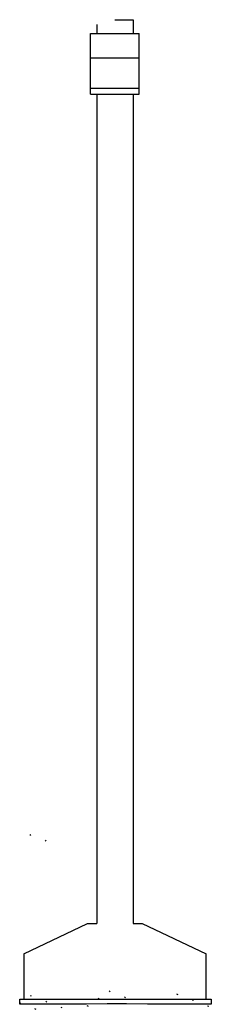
# Model space of a CAD drawing. Header units: inches. Extents: x -7742690772 to -3865980171, y -13316213144 to -6657882739.
# Tile 2 of 23: x -7742392366 to -7742390791, y -13316003131 to -13315995018. Entities that reach past the tile are written whole.
import ezdxf

# ---------------------------------------------------------------- set-up
doc = ezdxf.new("R2010")
doc.units = ezdxf.units.IN
doc.header["$MEASUREMENT"] = 0

msp = doc.modelspace()

# ---------------------------------------------------------------- hatches: boundary and pattern name
at = {"linetype": 'Continuous', "ltscale": 0.05}
h = msp.add_hatch(dxfattribs=at)
h.set_pattern_fill('AR-CONC', color=240, scale=15, style=0)
h.set_pattern_definition([(130, (-8710644441.816, -11651557687.24685), (-107.589027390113, -9.412820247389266), [11.25, -123.75]), (185, (-8710644441.816, -11651557687.24685), (20.81270004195, 112.8288200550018), [8.999999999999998, -98.99999999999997]), (79.54860000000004, (-8710644450.781752, -11651557688.03125), (-86.77640725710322, 103.415931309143), [9.561028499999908, -105.1713167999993]), (133.8158, (-8710644441.816, -11651557657.24685), (-160.0861572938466, -24.82785214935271), [16.875, -185.625]), (83.36440000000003, (-8710644455.156511, -11651557659.31584), (-140.1994058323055, 146.1176806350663), [14.34154319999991, -157.7569499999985]), (188.8158, (-8710644441.816, -11651557657.24685), (-140.1992917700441, 146.1177901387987), [13.49999999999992, -148.4999999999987]), (159, (-8710644456.816, -11651557664.74685), (-89.53605781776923, -60.39283359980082), [11.25, -123.75]), (214, (-8710644456.816, -11651557664.74685), (-36.49729978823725, 108.772506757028), [8.999999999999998, -98.99999999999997]), (108.5486, (-8710644464.277336, -11651557669.77959), (-126.0333942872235, 48.37957450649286), [9.56102849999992, -105.1713167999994]), (142.5, (-8710644441.816, -11651557687.24685), (-1.8239782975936, 49.93407807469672), [0, -97.79999999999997, 0, -100.5, 0, -99.37499999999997]), (172.5, (-8710644441.816, -11651557687.24685), (-39.46043061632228, 59.16175678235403), [0, -57.29999999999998, 0, -95.54999999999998, 0, -37.87499999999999]), (212.5000000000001, (-8710644408.366001, -11651557687.24685), (-80.07336542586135, -3.38323076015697), [0, -37.49999999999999, 0, -117, 0, -155.25]), (222.5, (-8710644393.366001, -11651557687.24685), (-87.47792540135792, 15.01574734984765), [0, -48.74999999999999, 0, -77.69999999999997, 0, -110.25])])
h.paths.add_polyline_path([(-7742390791.423382, -13316003088.64344), (-7742390790.765836, -13316003130.21257), (-7742391137.986795, -13316003128.64344), (-7742391295.486797, -13316003126.14344), (-7742391475.486788, -13316003126.14344), (-7742391647.986797, -13316003128.64344), (-7742391837.986799, -13316003123.64344), (-7742391987.907824, -13316003130.39664), (-7742392052.986795, -13316003123.64344), (-7742392365.973592, -13316003130.77362), (-7742392365.973592, -13316003088.64344)])

# ---------------------------------------------------------------- linework, layer by layer
at = {"color": 240, "ltscale": 20}
for p, q in [((-7742391582.986794, -13315995018.18726), (-7742391432.986795, -13315995018.18726)), ((-7742391432.986795, -13315995018.18726), (-7742391432.986795, -13315995131.93726)), ((-7742391732.986795, -13315995058.18726), (-7742391732.986795, -13315995131.93726)), ((-7742391782.986795, -13315995131.93726), (-7742391382.986795, -13315995131.93726)), ((-7742391782.986795, -13315995631.93726), (-7742391782.986795, -13315995131.93726)), ((-7742391382.986795, -13315995631.93726), (-7742391382.986795, -13315995131.93726)), ((-7742391782.986795, -13315995332.38993), (-7742391382.986795, -13315995332.38993)), ((-7742391782.986795, -13315995581.93726), (-7742391382.986795, -13315995581.93726)), ((-7742391782.986795, -13315995631.93726), (-7742391382.986795, -13315995631.93726)), ((-7742391732.986795, -13315995631.93726), (-7742391732.986792, -13316002463.64344)), ((-7742391432.986795, -13315995631.93726), (-7742391432.986795, -13316002463.64344)), ((-7742392332.986795, -13316002713.64344), (-7742391807.986795, -13316002463.64344)), ((-7742391807.986795, -13316002463.64344), (-7742391732.986796, -13316002463.64344)), ((-7742391432.986795, -13316002463.64344), (-7742391357.986795, -13316002463.64344)), ((-7742391357.986795, -13316002463.64344), (-7742390832.986795, -13316002713.64344)), ((-7742392332.986795, -13316002713.64344), (-7742392332.986795, -13316003088.64344)), ((-7742390832.986795, -13316003088.64344), (-7742390832.986795, -13316002713.64344)), ((-7742392365.973592, -13316003088.64344), (-7742390791.423382, -13316003088.64344)), ((-7742392107.986795, -13316003088.64344), (-7742391057.986795, -13316003088.64344))]:
    msp.add_line(p, q, dxfattribs=at)
msp.add_lwpolyline([(-7742390791.423382, -13316003088.64344), (-7742390790.765836, -13316003130.21257), (-7742391315.54965, -13316003129.83833), (-7742391487.993673, -13316003126.90487), (-7742391646.73452, -13316003127.53274), (-7742391817.982243, -13316003128.92203), (-7742391960.351124, -13316003129.15535), (-7742391987.907824, -13316003130.39664), (-7742392365.973592, -13316003130.77362), (-7742392365.973592, -13316003088.64344)], dxfattribs=at)

doc.saveas('drawing.dxf')
